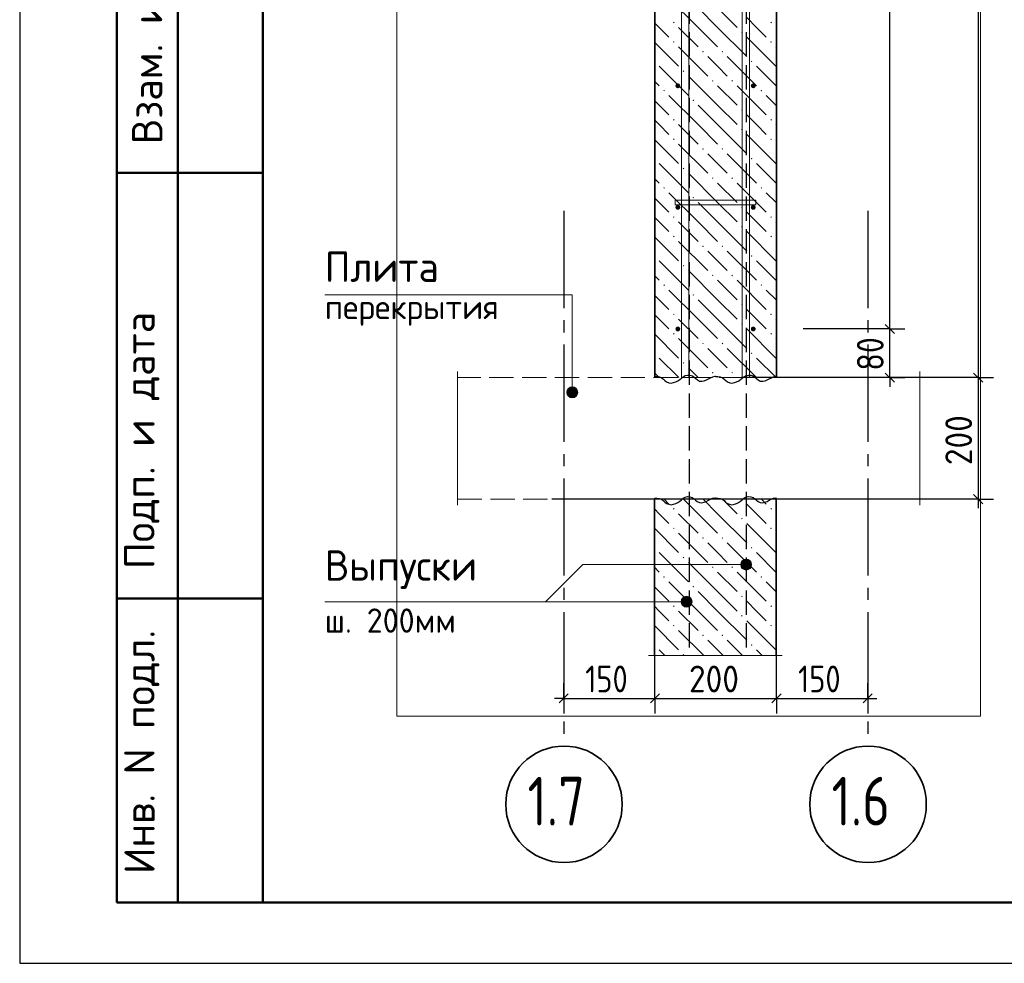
# Model space of a CAD drawing. Header units: millimetres. Extents: x 0 to 50400, y 0 to 35640.
# Tile 1 of 13: x 0 to 9715, y 0 to 9313. Entities that reach past the tile are written whole.
import ezdxf

# ---------------------------------------------------------------- set-up
doc = ezdxf.new("R2010")
doc.units = ezdxf.units.MM
doc.linetypes.add('______2', pattern=[324, 240, -84])
doc.linetypes.add('______5', pattern=[1320, 960, -120, 120, -120])
for name, color, linetype, lineweight in [('Standard', 7, 'Continuous', 25), ('ЖБ Перекрытие верхний уровень', 7, 'Continuous', 35), ('ЖБ Стена верхний уровень', 7, 'Continuous', 35), ('Позиционная метка диаметр_ шаг', 7, 'Continuous', 13), ('Позиционная метка линия выноска', 7, 'Continuous', 13), ('Примечания', 7, 'Continuous', 13)]:
    doc.layers.add(name, color=color, linetype=linetype, lineweight=lineweight)
for name, color, linetype, true_color in [('Оси', 7, '______5', 0x656565), ('Стена фоновая арматура У1', 7, '______2', 0xa0a0a0), ('Стена фоновая арматура Х1', 7, '______2', 0xa0a0a0), ('Стена фоновая затяжка С-обр.', 7, '______2', 0xa0a0a0)]:
    doc.layers.add(name, color=color, linetype=linetype, true_color=true_color)
doc.layers.add('Размерная выноска', color=7, linetype='Continuous')
doc.styles.add('ISOCPEUR', font='txt')

msp = doc.modelspace()

# ---------------------------------------------------------------- hatches: boundary and pattern name
at = {"layer": 'ЖБ Стена верхний уровень', "linetype": 'Continuous', "lineweight": 18, "transparency": 33554687}
for points in [[(6446.2, 9285), (6454, 9292.8), (6461.8, 9285), (6454, 9277.2)], [(7406.2, 9285), (7414, 9292.8), (7421.8, 9285), (7414, 9277.2)], [(7118.2, 9189), (7126, 9196.8), (7133.8, 9189), (7126, 9181.2)], [(6446.2, 9093), (6454, 9100.8), (6461.8, 9093), (6454, 9085.2)], [(7406.2, 9093), (7414, 9100.8), (7421.8, 9093), (7414, 9085.2)], [(6734.2, 8997), (6742, 9004.8), (6749.8, 8997), (6742, 8989.2)], [(6926.2, 8997), (6934, 9004.8), (6941.8, 8997), (6934, 8989.2)], [(6263.8, 8907), (6269.8, 8901), (6263.8, 8895)], [(7214.2, 8901), (7222, 8908.8), (7229.8, 8901), (7222, 8893.2)], [(6542.2, 8805), (6550, 8812.8), (6557.8, 8805), (6550, 8797.2)], [(6830.2, 8709), (6838, 8716.8), (6845.8, 8709), (6838, 8701.2)], [(7022.2, 8709), (7030, 8716.8), (7037.8, 8709), (7030, 8701.2)], [(6350.2, 8613), (6358, 8620.8), (6365.8, 8613), (6358, 8605.2)], [(7310.2, 8613), (7318, 8620.8), (7325.8, 8613), (7318, 8605.2)], [(6638.2, 8517), (6646, 8524.8), (6653.8, 8517), (6646, 8509.2)], [(7118.2, 8421), (7126, 8428.8), (7133.8, 8421), (7126, 8413.2)], [(6446.2, 8325), (6454, 8332.8), (6461.8, 8325), (6454, 8317.2)], [(7406.2, 8325), (7414, 8332.8), (7421.8, 8325), (7414, 8317.2)], [(7118.2, 8229), (7126, 8236.8), (7133.8, 8229), (7126, 8221.2)], [(6446.2, 8133), (6454, 8140.8), (6461.8, 8133), (6454, 8125.2)], [(7406.2, 8133), (7414, 8140.8), (7421.8, 8133), (7414, 8125.2)], [(6734.2, 8037), (6742, 8044.8), (6749.8, 8037), (6742, 8029.2)], [(6926.2, 8037), (6934, 8044.8), (6941.8, 8037), (6934, 8029.2)], [(6263.8, 7947), (6269.8, 7941), (6263.8, 7935)], [(7214.2, 7941), (7222, 7948.8), (7229.8, 7941), (7222, 7933.2)], [(6542.2, 7845), (6550, 7852.8), (6557.8, 7845), (6550, 7837.2)], [(6830.2, 7749), (6838, 7756.8), (6845.8, 7749), (6838, 7741.2)], [(7022.2, 7749), (7030, 7756.8), (7037.8, 7749), (7030, 7741.2)], [(6350.2, 7653), (6358, 7660.8), (6365.8, 7653), (6358, 7645.2)], [(7310.2, 7653), (7318, 7660.8), (7325.8, 7653), (7318, 7645.2)], [(6638.2, 7557), (6646, 7564.8), (6653.8, 7557), (6646, 7549.2)], [(7118.2, 7461), (7126, 7468.8), (7133.8, 7461), (7126, 7453.2)], [(6446.2, 7365), (6454, 7372.8), (6461.8, 7365), (6454, 7357.2)], [(7406.2, 7365), (7414, 7372.8), (7421.8, 7365), (7414, 7357.2)], [(7118.2, 7269), (7126, 7276.8), (7133.8, 7269), (7126, 7261.2)], [(6446.2, 7173), (6454, 7180.8), (6461.8, 7173), (6454, 7165.2)], [(7406.2, 7173), (7414, 7180.8), (7421.8, 7173), (7414, 7165.2)], [(6734.2, 7077), (6742, 7084.8), (6749.8, 7077), (6742, 7069.2)], [(6926.2, 7077), (6934, 7084.8), (6941.8, 7077), (6934, 7069.2)], [(6263.8, 6987), (6269.8, 6981), (6263.8, 6975)], [(7214.2, 6981), (7222, 6988.8), (7229.8, 6981), (7222, 6973.2)], [(6542.2, 6885), (6550, 6892.8), (6557.8, 6885), (6550, 6877.2)], [(6830.2, 6789), (6838, 6796.8), (6845.8, 6789), (6838, 6781.2)], [(7022.2, 6789), (7030, 6796.8), (7037.8, 6789), (7030, 6781.2)], [(6350.2, 6693), (6358, 6700.8), (6365.8, 6693), (6358, 6685.2)], [(7310.2, 6693), (7318, 6700.8), (7325.8, 6693), (7318, 6685.2)], [(6638.2, 6597), (6646, 6604.8), (6653.8, 6597), (6646, 6589.2)], [(6446.2, 6405), (6454, 6412.8), (6461.8, 6405), (6454, 6397.2)], [(7118.2, 6501), (7126, 6508.8), (7133.8, 6501), (7126, 6493.2)], [(7406.2, 6405), (7414, 6412.8), (7421.8, 6405), (7414, 6397.2)], [(7118.2, 6309), (7126, 6316.8), (7133.8, 6309), (7126, 6301.2)], [(6446.2, 6213), (6454, 6220.8), (6461.8, 6213), (6454, 6205.2)], [(7406.2, 6213), (7414, 6220.8), (7421.8, 6213), (7414, 6205.2)], [(6734.2, 6117), (6742, 6124.8), (6749.8, 6117), (6742, 6109.2)], [(6926.2, 6117), (6934, 6124.8), (6941.8, 6117), (6934, 6109.2)], [(6263.8, 6027), (6269.8, 6021), (6263.8, 6015)], [(7214.2, 6021), (7222, 6028.8), (7229.8, 6021), (7222, 6013.2)], [(6542.2, 5925), (6550, 5932.8), (6557.8, 5925), (6550, 5917.2)], [(6830.2, 5829), (6838, 5836.8), (6845.8, 5829), (6838, 5821.2)], [(7022.2, 5829), (7030, 5836.8), (7037.8, 5829), (7030, 5821.2)], [(7133.2, 4580.4), (7126, 4573.2), (7118.9, 4580.4)], [(6446.2, 4485), (6454, 4492.8), (6461.8, 4485), (6454, 4477.2)], [(7406.2, 4485), (7414, 4492.8), (7421.8, 4485), (7414, 4477.2)], [(7118.2, 4389), (7126, 4396.8), (7133.8, 4389), (7126, 4381.2)], [(6446.2, 4293), (6454, 4300.8), (6461.8, 4293), (6454, 4285.2)], [(7406.2, 4293), (7414, 4300.8), (7421.8, 4293), (7414, 4285.2)], [(6734.2, 4197), (6742, 4204.8), (6749.8, 4197), (6742, 4189.2)], [(6926.2, 4197), (6934, 4204.8), (6941.8, 4197), (6934, 4189.2)], [(6262.1, 4108.8), (6269.8, 4101), (6262.1, 4093.3)], [(7214.2, 4101), (7222, 4108.8), (7229.8, 4101), (7222, 4093.2)], [(6542.2, 4005), (6550, 4012.8), (6557.8, 4005), (6550, 3997.2)], [(6830.2, 3909), (6838, 3916.8), (6845.8, 3909), (6838, 3901.2)], [(7022.2, 3909), (7030, 3916.8), (7037.8, 3909), (7030, 3901.2)], [(6350.2, 3813), (6358, 3820.8), (6365.8, 3813), (6358, 3805.2)], [(7310.2, 3813), (7318, 3820.8), (7325.8, 3813), (7318, 3805.2)], [(6638.2, 3717), (6646, 3724.8), (6653.8, 3717), (6646, 3709.2)], [(7118.2, 3621), (7126, 3628.8), (7133.8, 3621), (7126, 3613.2)], [(6446.2, 3525), (6454, 3532.8), (6461.8, 3525), (6454, 3517.2)], [(7406.2, 3525), (7414, 3532.8), (7421.8, 3525), (7414, 3517.2)], [(7118.2, 3429), (7126, 3436.8), (7133.8, 3429), (7126, 3421.2)], [(6446.2, 3333), (6454, 3340.8), (6461.8, 3333), (6454, 3325.2)], [(7406.2, 3333), (7414, 3340.8), (7421.8, 3333), (7414, 3325.2)], [(6734.2, 3237), (6742, 3244.8), (6749.8, 3237), (6742, 3229.2)], [(6926.2, 3237), (6934, 3244.8), (6941.8, 3237), (6934, 3229.2)], [(6262.1, 3148.8), (6269.8, 3141), (6262.1, 3133.3)], [(7214.2, 3141), (7222, 3148.8), (7229.8, 3141), (7222, 3133.2)], [(6542.2, 3045), (6550, 3052.8), (6557.8, 3045), (6550.4, 3037.6), (6549.6, 3037.6)]]:
    msp.add_hatch(color=7, dxfattribs=at).paths.add_polyline_path(points, flags=16)
at = {"layer": 'Позиционная метка линия выноска', "linetype": 'Continuous', "lineweight": 13, "transparency": 33554687}
for points in [[(5397.6, 5635), (5505.6, 5635), (5498.1, 5662)], [(5397.6, 5635), (5498.1, 5662), (5405.2, 5662)], [(5405.2, 5608), (5505.6, 5635), (5397.6, 5635)], [(5405.2, 5662), (5498.1, 5662), (5478.6, 5681.4)], [(5405.2, 5662), (5478.6, 5681.4), (5424.6, 5681.4)], [(5405.2, 5608), (5498.1, 5608), (5505.6, 5635)], [(5424.6, 5681.4), (5478.6, 5681.4), (5451.6, 5689)], [(5424.6, 5588.6), (5498.1, 5608), (5405.2, 5608)], [(5424.6, 5588.6), (5478.6, 5588.6), (5498.1, 5608)], [(5478.6, 5588.6), (5424.6, 5588.6), (5451.6, 5581)], [(7167.9, 3880.8), (7167.9, 3988.8), (7140.8, 3981.2)], [(7194.9, 3888.4), (7194.9, 3981.2), (7167.9, 3988.8)], [(7194.9, 3888.4), (7167.9, 3988.8), (7167.9, 3880.8)], [(7121.4, 3907.8), (7121.4, 3961.8), (7113.9, 3934.8)], [(7140.8, 3888.4), (7140.8, 3981.2), (7121.4, 3961.8)], [(7140.8, 3888.4), (7121.4, 3961.8), (7121.4, 3907.8)], [(7167.9, 3880.8), (7140.8, 3981.2), (7140.8, 3888.4)], [(7214.3, 3907.8), (7214.3, 3961.8), (7194.9, 3981.2)], [(7214.3, 3907.8), (7194.9, 3981.2), (7194.9, 3888.4)], [(7214.3, 3961.8), (7214.3, 3907.8), (7221.8, 3934.8)], [(6533.4, 3541.4), (6533.4, 3595.4), (6525.8, 3568.4)], [(6552.8, 3522), (6552.8, 3614.8), (6533.4, 3595.4)], [(6552.8, 3522), (6533.4, 3595.4), (6533.4, 3541.4)], [(6579.8, 3514.4), (6579.8, 3622.4), (6552.8, 3614.8)], [(6579.8, 3514.4), (6552.8, 3614.8), (6552.8, 3522)], [(6606.9, 3522), (6606.9, 3614.8), (6579.8, 3622.4)], [(6606.9, 3522), (6579.8, 3622.4), (6579.8, 3514.4)], [(6626.3, 3541.4), (6626.3, 3595.4), (6606.9, 3614.8)], [(6626.3, 3541.4), (6606.9, 3614.8), (6606.9, 3522)], [(6626.3, 3595.4), (6626.3, 3541.4), (6633.9, 3568.4)]]:
    msp.add_hatch(color=7, dxfattribs=at).paths.add_polyline_path(points)
at = {"layer": 'Стена фоновая арматура У1', "linetype": 'Continuous', "lineweight": 13, "transparency": 33554687}
for points in [[(6517.8, 8660.4), (6516, 8669.5), (6510.8, 8677.3), (6503, 8682.5), (6493.8, 8684.4), (6484.7, 8682.5), (6476.9, 8677.3), (6471.7, 8669.5), (6469.8, 8660.4), (6471.7, 8651.2), (6476.9, 8643.4), (6484.7, 8638.2), (6493.8, 8636.4), (6503, 8638.2), (6510.8, 8643.4), (6516, 8651.2)], [(7261.8, 8660.4), (7260, 8669.5), (7254.8, 8677.3), (7247, 8682.5), (7237.8, 8684.4), (7228.7, 8682.5), (7220.9, 8677.3), (7215.7, 8669.5), (7213.8, 8660.4), (7215.7, 8651.2), (7220.9, 8643.4), (7228.7, 8638.2), (7237.8, 8636.4), (7247, 8638.2), (7254.8, 8643.4), (7260, 8651.2)], [(6517.8, 7460.4), (6516, 7469.5), (6510.8, 7477.3), (6503, 7482.5), (6493.8, 7484.4), (6484.7, 7482.5), (6476.9, 7477.3), (6471.7, 7469.5), (6469.8, 7460.4), (6471.7, 7451.2), (6476.9, 7443.4), (6484.7, 7438.2), (6493.8, 7436.4), (6503, 7438.2), (6510.8, 7443.4), (6516, 7451.2)], [(7261.8, 7460.4), (7260, 7469.5), (7254.8, 7477.3), (7247, 7482.5), (7237.8, 7484.4), (7228.7, 7482.5), (7220.9, 7477.3), (7215.7, 7469.5), (7213.8, 7460.4), (7215.7, 7451.2), (7220.9, 7443.4), (7228.7, 7438.2), (7237.8, 7436.4), (7247, 7438.2), (7254.8, 7443.4), (7260, 7451.2)], [(6517.8, 6260.4), (6516, 6269.5), (6510.8, 6277.3), (6503, 6282.5), (6493.8, 6284.4), (6484.7, 6282.5), (6476.9, 6277.3), (6471.7, 6269.5), (6469.8, 6260.4), (6471.7, 6251.2), (6476.9, 6243.4), (6484.7, 6238.2), (6493.8, 6236.4), (6503, 6238.2), (6510.8, 6243.4), (6516, 6251.2)], [(7261.8, 6260.4), (7260, 6269.5), (7254.8, 6277.3), (7247, 6282.5), (7237.8, 6284.4), (7228.7, 6282.5), (7220.9, 6277.3), (7215.7, 6269.5), (7213.8, 6260.4), (7215.7, 6251.2), (7220.9, 6243.4), (7228.7, 6238.2), (7237.8, 6236.4), (7247, 6238.2), (7254.8, 6243.4), (7260, 6251.2)]]:
    msp.add_hatch(color=7, dxfattribs=at).paths.add_polyline_path(points)

# ---------------------------------------------------------------- linework, layer by layer
at = {"layer": 'Standard', "color": 7, "linetype": 'Continuous', "lineweight": 25, "transparency": 33554687}
for p, q in [((2400, 35040), (2400, 1269.9)), ((8630, 6215.4), (8540, 6305.4)), ((8630, 5735.4), (8540, 5825.4)), ((9412.1, 5825.4), (9502.1, 5735.4)), ((9412.1, 4625.4), (9502.1, 4535.4)), ((5322.8, 2569.2), (5412.9, 2659.2)), ((6222.9, 2569.2), (6312.8, 2659.2)), ((7422.9, 2569.2), (7512.8, 2659.2)), ((8322.8, 2569.2), (8412.9, 2659.2))]:
    msp.add_line(p, q, dxfattribs=at)
at = {"layer": 'Standard', "color": 7, "linetype": 'Continuous', "lineweight": -3, "transparency": 33554687}
for p, q in [((9457.1, 27260.4), (9457.1, 5780.4)), ((8585, 6260.4), (8585, 26660.4)), ((8585, 6260.4), (8435, 6260.4)), ((8585, 6260.4), (8735, 6260.4)), ((8585, 5780.4), (8585, 6260.4)), ((8585, 5780.4), (7626.2, 5780.4)), ((8585, 5780.4), (8435, 5780.4)), ((8585, 5780.4), (8735, 5780.4)), ((8585, 5780.4), (8585, 5690.4)), ((9457.1, 5780.4), (9307.1, 5780.4)), ((9457.1, 5780.4), (9607.1, 5780.4)), ((9457.1, 5780.4), (9457.1, 4580.4)), ((9457.1, 4580.4), (5250.2, 4580.4)), ((9457.1, 4580.4), (9307.1, 4580.4)), ((9457.1, 4580.4), (9607.1, 4580.4)), ((9457.1, 4580.4), (9457.1, 4490.4)), ((5367.9, 2614.2), (5367.9, 2764.3)), ((6267.8, 2614.2), (6267.8, 2764.3)), ((7467.8, 2614.2), (7467.8, 2764.3)), ((8367.9, 2614.2), (8367.9, 2764.3)), ((5367.9, 2614.2), (5367.9, 2626.3)), ((5367.9, 2614.2), (5277.8, 2614.2)), ((5367.9, 2614.2), (5367.9, 2464.3)), ((5367.9, 2614.2), (6267.8, 2614.2)), ((6267.8, 2614.2), (6267.8, 2464.3)), ((6267.8, 2614.2), (7467.8, 2614.2)), ((7467.8, 2614.2), (7467.8, 2464.3)), ((7467.8, 2614.2), (8367.9, 2614.2)), ((8367.9, 2614.2), (8367.9, 2464.3)), ((8367.9, 2614.2), (8367.9, 2614.2)), ((8367.9, 2614.2), (8457.9, 2614.2))]:
    msp.add_line(p, q, dxfattribs=at)
at = {"layer": 'Standard', "color": 7, "linetype": 'Continuous', "lineweight": 50, "transparency": 33554687}
for p, q in [((960, 600), (960, 10800)), ((960, 600), (960, 10800)), ((1560, 600), (1560, 10800)), ((960, 7800), (2400, 7800)), ((960, 3600), (2400, 3600)), ((2400, 600), (960, 600))]:
    msp.add_line(p, q, dxfattribs=at)
at = {"layer": 'Standard', "color": 7, "linetype": 'Continuous', "lineweight": 25, "transparency": 33554687}
msp.add_lwpolyline([(0, 0), (50400, 0), (50400, 35640), (0, 35640), (0, 0)], close=True, dxfattribs=at)
at = {"layer": 'Standard', "color": 7, "linetype": 'Continuous', "lineweight": 13, "transparency": 33554687}
msp.add_lwpolyline([(50400, 35640), (0, 35640), (0, 0), (50400, 0), (50400, 35640)], dxfattribs=at)
at = {"layer": 'Standard', "color": 7, "linetype": 'Continuous', "lineweight": 50, "transparency": 33554687}
msp.add_lwpolyline([(2400, 35040), (49800, 35040), (49800, 600), (2400, 600), (2400, 35040)], close=True, dxfattribs=at)
at = {"layer": 'Standard', "color": 254, "linetype": 'Continuous', "lineweight": 13, "true_color": 0xc4c4ff, "transparency": 33554687}
msp.add_lwpolyline([(3721, 2437.6), (9481, 2437.6), (9481, 33708.1), (3721, 33708.1), (3721, 2437.6)], dxfattribs=at)
at = {"layer": 'Standard', "color": 7, "linetype": 'Continuous', "lineweight": -3, "transparency": 33554687}
for points in [[(8585, 6260.4), (8564.6, 6260.4), (8564.6, 6260.4), (8564.6, 6260.4), (8564.6, 6260.4), (7731.1, 6260.4)], [(9457.1, 5780.4), (9436.7, 5780.4), (9436.7, 5780.4), (7121, 5780.4)], [(6267.8, 2614.2), (6267.8, 2634.7), (6267.8, 2634.7), (6267.8, 2634.7), (6267.8, 2634.7), (6267.8, 3169.7), (6267.8, 3169.7), (6267.8, 3436.7)], [(7467.8, 2614.2), (7467.8, 2634.7), (7467.8, 2634.7), (7467.8, 3436.7)]]:
    msp.add_lwpolyline(points, dxfattribs=at)
at = {"layer": 'ЖБ Перекрытие верхний уровень', "color": 7, "linetype": '______2', "lineweight": 18, "transparency": 33554687}
for p, q in [((7465.8, 5780.4), (4321, 5780.4)), ((7467.8, 5780.4), (7465.8, 5780.4)), ((8881, 5780.4), (7467.8, 5780.4)), ((4321, 4580.4), (6264.1, 4580.4)), ((7465.8, 4580.4), (7467.8, 4580.4)), ((7467.8, 4580.4), (8881, 4580.4))]:
    msp.add_line(p, q, dxfattribs=at)
at = {"layer": 'ЖБ Стена верхний уровень', "color": 7, "linetype": 'Continuous', "lineweight": 35, "transparency": 33554687}
for p, q in [((6263.8, 27260.4), (6265.8, 5780.4)), ((7467.8, 5780.4), (7463.8, 27260.4)), ((6264.1, 4580.4), (6264.1, 3037.6)), ((7464.1, 3037.6), (7464.1, 4580.4))]:
    msp.add_line(p, q, dxfattribs=at)
at = {"layer": 'ЖБ Стена верхний уровень', "color": 9, "linetype": 'Continuous', "lineweight": 18, "true_color": 0xc7c7c7, "transparency": 33554687}
for p, q in [((6694, 9237), (6406, 9525)), ((6694, 9429), (6886, 9237)), ((6886, 9429), (7078, 9237)), ((7270, 9237), (7174, 9333)), ((6310, 9237), (6263.8, 9283.2)), ((6406, 9141), (6310, 9237)), ((6502, 9237), (6694, 9045)), ((6694, 9237), (6886, 9045)), ((6886, 9237), (7174, 8949)), ((7366, 9141), (7270, 9237)), ((7462, 9237), (7463.8, 9235.2)), ((7174, 9141), (7462, 8853)), ((6263.8, 9091.2), (6502, 8853)), ((6502, 9045), (6790, 8757)), ((7462, 9045), (7463.8, 9043.2)), ((6886, 8853), (6790, 8949)), ((6982, 8949), (7270, 8661)), ((6310, 8853), (6598, 8565)), ((6982, 8757), (6886, 8853)), ((7270, 8853), (7463.8, 8659.2)), ((6886, 8469), (6598, 8757)), ((6263.8, 8707.2), (6310, 8661)), ((6886, 8661), (7078, 8469)), ((7078, 8661), (7366, 8373)), ((6694, 8277), (6406, 8565)), ((7463.8, 8467.2), (7366, 8565)), ((6263.8, 8515.2), (6406, 8373)), ((6694, 8469), (6886, 8277)), ((6886, 8469), (7078, 8277)), ((7270, 8277), (7174, 8373)), ((6310, 8277), (6263.8, 8323.2)), ((6406, 8181), (6310, 8277)), ((6502, 8277), (6694, 8085)), ((6694, 8277), (6886, 8085)), ((6886, 8277), (7174, 7989)), ((7366, 8181), (7270, 8277)), ((7462, 8277), (7463.8, 8275.2)), ((7174, 8181), (7462, 7893)), ((6263.8, 8131.2), (6502, 7893)), ((6502, 8085), (6790, 7797)), ((7462, 8085), (7463.8, 8083.2)), ((6886, 7893), (6790, 7989)), ((6982, 7989), (7270, 7701)), ((6310, 7893), (6598, 7605)), ((6982, 7797), (6886, 7893)), ((7270, 7893), (7463.8, 7699.2)), ((6886, 7509), (6598, 7797)), ((6263.8, 7747.2), (6310, 7701)), ((6886, 7701), (7078, 7509)), ((7078, 7701), (7366, 7413)), ((6694, 7317), (6406, 7605)), ((7463.8, 7507.2), (7366, 7605)), ((6263.8, 7555.2), (6406, 7413)), ((6694, 7509), (6886, 7317)), ((6886, 7509), (7078, 7317)), ((7270, 7317), (7174, 7413)), ((6310, 7317), (6263.8, 7363.2)), ((6406, 7221), (6310, 7317)), ((6502, 7317), (6694, 7125)), ((6694, 7317), (6886, 7125)), ((6886, 7317), (7174, 7029)), ((7366, 7221), (7270, 7317)), ((7462, 7317), (7463.8, 7315.2)), ((7174, 7221), (7462, 6933)), ((6263.8, 7171.2), (6502, 6933)), ((6502, 7125), (6790, 6837)), ((7462, 7125), (7463.8, 7123.2)), ((6886, 6933), (6790, 7029)), ((6982, 7029), (7270, 6741)), ((6310, 6933), (6598, 6645)), ((6982, 6837), (6886, 6933)), ((7270, 6933), (7463.8, 6739.2)), ((6886, 6549), (6598, 6837)), ((6263.8, 6787.2), (6310, 6741)), ((6886, 6741), (7078, 6549)), ((7078, 6741), (7366, 6453)), ((6694, 6357), (6406, 6645)), ((7463.8, 6547.2), (7366, 6645)), ((6263.8, 6595.2), (6406, 6453)), ((6694, 6549), (6886, 6357)), ((6886, 6549), (7078, 6357)), ((7270, 6357), (7174, 6453)), ((6310, 6357), (6263.8, 6403.2)), ((6406, 6261), (6310, 6357)), ((6502, 6357), (6694, 6165)), ((6694, 6357), (6886, 6165)), ((6886, 6357), (7174, 6069)), ((7366, 6261), (7270, 6357)), ((7462, 6357), (7463.8, 6355.2)), ((7174, 6261), (7462, 5973)), ((6263.8, 6211.2), (6502, 5973)), ((6502, 6165), (6790, 5877)), ((7462, 6165), (7463.8, 6163.2)), ((6886, 5973), (6790, 6069)), ((6982, 6069), (7270, 5781)), ((6310, 5973), (6502.7, 5780.4)), ((6982, 5877), (6886, 5973)), ((7270, 5973), (7462.7, 5780.4)), ((6694.7, 5780.4), (6598, 5877)), ((6263.8, 5827.2), (6310, 5781)), ((6886, 5781), (6886.7, 5780.4)), ((7078, 5781), (7078.7, 5780.4)), ((6358.7, 4580.4), (6406, 4533)), ((6694, 4437), (6550.7, 4580.4)), ((6742.7, 4580.4), (6886, 4437)), ((6934.7, 4580.4), (7078, 4437)), ((7318.7, 4580.4), (7366, 4533)), ((6310, 4437), (6262.1, 4485)), ((7270, 4437), (7174, 4533)), ((6406, 4341), (6310, 4437)), ((6502, 4437), (6694, 4245)), ((6694, 4437), (6886, 4245)), ((6886, 4437), (7174, 4149)), ((7366, 4341), (7270, 4437)), ((7462, 4437), (7462.1, 4437)), ((6262.1, 4293), (6502, 4053)), ((7174, 4341), (7462, 4053)), ((6502, 4245), (6790, 3957)), ((7462, 4245), (7462.1, 4245)), ((6886, 4053), (6790, 4149)), ((6982, 4149), (7270, 3861)), ((6310, 4053), (6598, 3765)), ((6982, 3957), (6886, 4053)), ((7270, 4053), (7462.1, 3861)), ((6262.1, 3909), (6310, 3861)), ((6886, 3669), (6598, 3957)), ((6886, 3861), (7078, 3669)), ((7078, 3861), (7366, 3573)), ((6262.1, 3717), (6406, 3573)), ((6694, 3477), (6406, 3765)), ((7462.1, 3669), (7366, 3765)), ((6694, 3669), (6886, 3477)), ((6886, 3669), (7078, 3477)), ((6310, 3477), (6262.1, 3525)), ((7270, 3477), (7174, 3573)), ((6406, 3381), (6310, 3477)), ((6502, 3477), (6694, 3285)), ((6694, 3477), (6886, 3285)), ((6886, 3477), (7174, 3189)), ((7366, 3381), (7270, 3477)), ((7462, 3477), (7462.1, 3477)), ((6262.1, 3333), (6502, 3093)), ((7174, 3381), (7462, 3093)), ((6502, 3285), (6749.4, 3037.6)), ((7462, 3285), (7462.1, 3285)), ((6886, 3093), (6790, 3189)), ((6982, 3189), (7133.4, 3037.6)), ((6310, 3093), (6365.4, 3037.6)), ((6941.4, 3037.6), (6886, 3093)), ((7270, 3093), (7325.4, 3037.6))]:
    msp.add_line(p, q, dxfattribs=at)
at = {"layer": 'ЖБ Стена верхний уровень', "color": 253, "linetype": '______2', "lineweight": -3, "true_color": 0xababab, "transparency": 33554687}
for p, q in [((6264.1, 4580.4), (6264.1, 4580.4)), ((7464.2, 4580.4), (7464.1, 4580.4))]:
    msp.add_line(p, q, dxfattribs=at)
at = {"layer": 'Оси', "color": 8, "linetype": '______5', "lineweight": -3, "transparency": 33554687}
for p, q in [((5367.9, 7426.4), (5367.9, 2250)), ((8367.9, 7426.4), (8367.9, 2250))]:
    msp.add_line(p, q, dxfattribs=at)
at = {"layer": 'Оси', "color": 7, "linetype": 'Continuous', "lineweight": 35, "transparency": 33554687}
for centre in [(5370.8, 1569.3), (8370.8, 1569.3)]:
    msp.add_circle(centre, 574.9, dxfattribs=at)
at = {"layer": 'Позиционная метка линия выноска', "color": 253, "linetype": '______2', "lineweight": 25, "true_color": 0xa0a0a0, "transparency": 33554687}
for p, q in [((6604.7, 11780.4), (6604.7, 3037.6)), ((7167.9, 11780.4), (7167.9, 3037.6))]:
    msp.add_line(p, q, dxfattribs=at)
at = {"layer": 'Позиционная метка линия выноска', "color": 7, "linetype": 'Continuous', "lineweight": 13, "transparency": 33554687}
for p, q in [((5397.6, 5635), (5397.6, 5635)), ((5451.6, 5689), (5451.6, 5689)), ((5505.6, 5635), (5505.6, 5635)), ((5451.6, 5581), (5451.6, 5581)), ((7167.9, 3988.8), (7167.9, 3988.8)), ((7113.9, 3934.8), (7113.9, 3934.8)), ((7221.8, 3934.8), (7221.8, 3934.8)), ((7167.9, 3880.8), (7167.9, 3880.8)), ((6579.8, 3622.4), (6579.8, 3622.4)), ((6525.8, 3568.4), (6525.8, 3568.4)), ((6579.8, 3514.4), (6579.8, 3514.4)), ((6633.9, 3568.4), (6633.9, 3568.4))]:
    msp.add_line(p, q, dxfattribs=at)
for points in [[(5451.6, 5635), (5451.6, 6598.4), (3010, 6598.4)], [(7167.9, 3934.8), (5555.7, 3934.8), (5189.3, 3568.4)], [(6579.8, 3568.4), (5811.6, 3568.4), (3010, 3568.4)]]:
    msp.add_lwpolyline(points, dxfattribs=at)
for centre in [(5451.6, 5635), (7167.9, 3934.8), (6579.8, 3568.4)]:
    msp.add_circle(centre, 54, dxfattribs=at)
at = {"layer": 'Примечания', "color": 7, "linetype": 'Continuous', "lineweight": 25, "transparency": 33554687}
for p, q in [((7465.8, 5790.9), (7467.8, 5790.9)), ((7464.8, 4590.9), (7467.8, 4590.9))]:
    msp.add_line(p, q, dxfattribs=at)
for points in [[(6265.8, 5790.9), (6288, 5791.2), (6312, 5787.7), (6333.6, 5779.8), (6351, 5766.7), (6366, 5751.1), (6383.4, 5738), (6405.7, 5730.1), (6429, 5725.5), (6452.4, 5730.7), (6474, 5739.2), (6495.1, 5748.8), (6513, 5761.6), (6529.8, 5775.5), (6546.6, 5789.2), (6567, 5799.9), (6589.8, 5805.7), (6613.8, 5804.9), (6637.2, 5798.5), (6654.6, 5785.7), (6670.2, 5770.7), (6687, 5757), (6707.4, 5746.8), (6731.4, 5744.5), (6754.8, 5750.3), (6775.8, 5759.3), (6796.3, 5769.6), (6817.2, 5779.5), (6837.6, 5789.2), (6861, 5793.8), (6865.8, 5794.2)], [(6865.8, 5790.9), (6888, 5791.2), (6912, 5787.7), (6933.6, 5779.8), (6951, 5766.7), (6966, 5751.1), (6983.4, 5738), (7005.7, 5730.1), (7029, 5725.5), (7052.4, 5730.7), (7074, 5739.2), (7095.1, 5748.8), (7113, 5761.6), (7129.8, 5775.5), (7146.6, 5789.2), (7167, 5799.9), (7189.8, 5805.7), (7213.8, 5804.9), (7237.2, 5798.5), (7254.6, 5785.7), (7270.2, 5770.7), (7287, 5757), (7307.4, 5746.8), (7331.4, 5744.5), (7354.8, 5750.3), (7375.8, 5759.3), (7396.3, 5769.6), (7417.2, 5779.5), (7437.6, 5789.2), (7461, 5793.8), (7465.8, 5794.2)], [(6264.8, 4590.9), (6287, 4591.2), (6311, 4587.7), (6332.6, 4579.8), (6350, 4566.7), (6365, 4551.1), (6382.4, 4538), (6404.6, 4530.1), (6428, 4525.5), (6451.4, 4530.7), (6473, 4539.2), (6494, 4548.8), (6512, 4561.6), (6528.8, 4575.5), (6545.6, 4589.2), (6566, 4599.9), (6588.8, 4605.7), (6612.8, 4604.8), (6636.2, 4598.5), (6653.6, 4585.7), (6669.2, 4570.7), (6686, 4557), (6706.4, 4546.8), (6730.4, 4544.5), (6753.8, 4550.3), (6774.8, 4559.3), (6795.2, 4569.6), (6816.2, 4579.5), (6836.6, 4589.2), (6860, 4593.8), (6864.8, 4594.2)], [(6864.8, 4590.9), (6887, 4591.2), (6911, 4587.7), (6932.6, 4579.8), (6950, 4566.7), (6965, 4551.1), (6982.4, 4538), (7004.6, 4530.1), (7028, 4525.5), (7051.4, 4530.7), (7073, 4539.2), (7094, 4548.8), (7112, 4561.6), (7128.8, 4575.5), (7145.6, 4589.2), (7166, 4599.9), (7188.8, 4605.7), (7212.8, 4604.8), (7236.2, 4598.5), (7253.6, 4585.7), (7269.2, 4570.7), (7286, 4557), (7306.4, 4546.8), (7330.4, 4544.5), (7353.8, 4550.3), (7374.8, 4559.3), (7395.2, 4569.6), (7416.2, 4579.5), (7436.6, 4589.2), (7460, 4593.8), (7464.8, 4594.2)]]:
    msp.add_lwpolyline(points, dxfattribs=at)
at = {"layer": 'Размерная выноска', "color": 7, "linetype": 'Continuous', "lineweight": 13, "transparency": 33554687}
for p, q in [((4321, 4520.4), (4321, 5840.4)), ((8881, 5840.4), (8881, 4520.4)), ((6204.1, 3037.6), (7524.1, 3037.6)), ((7464.2, 3037.6), (7464.1, 3037.6))]:
    msp.add_line(p, q, dxfattribs=at)
at = {"layer": 'Стена фоновая арматура Х1', "color": 7, "linetype": 'Continuous', "lineweight": 18, "transparency": 33554687}
for points in [[(6529.8, 5780.4), (6529.8, 33144.1), (6601.8, 33144.1), (6601.8, 5780.4), (6529.8, 5780.4)], [(7129.8, 5780.4), (7129.8, 33144.1), (7201.8, 33144.1), (7201.8, 5780.4), (7129.8, 5780.4)]]:
    msp.add_lwpolyline(points, dxfattribs=at)
at = {"layer": 'Стена фоновая затяжка С-обр.', "color": 98, "linetype": 'Continuous', "lineweight": 13, "true_color": 0x005000, "transparency": 33554687}
msp.add_lwpolyline([(6466.8, 7532.4), (7264.8, 7532.4), (7264.8, 7484.4), (6466.8, 7484.4), (6466.8, 7532.4)], dxfattribs=at)

# ---------------------------------------------------------------- texts
at = {"layer": 'Standard', "color": 7, "linetype": 'Continuous', "lineweight": 50, "transparency": 33554687, "char_height": 300, "attachment_point": 7, "rotation": 90, "style": 'ISOCPEUR'}
for s, insert, width in [('\\A1;{\\fISOCPEUR|i0|b0;\\H300.000000;\\W1.000000;\\C7;Взам. инв.N}\\P', (1407.5, 8083.1), 2290.918), ('\\A1;{\\fISOCPEUR|i0|b0;\\H300.000000;\\W1.000000;\\C7;Подп. и дата}\\P', (1379.2, 3890.6), 2636.471), ('\\A1;{\\fISOCPEUR|i0|b0;\\H300.000000;\\W1.000000;\\C7;Инв. N подл.}\\P', (1379.2, 880.8), 2426.154)]:
    msp.add_mtext(s, dxfattribs=dict(at, insert=insert, width=width))
at = {"layer": 'Standard', "color": 7, "linetype": 'Continuous', "lineweight": 25, "transparency": 33554687, "char_height": 264, "attachment_point": 7, "rotation": 90, "style": 'ISOCPEUR'}
for s, insert, width in [('\\W0.87;80', (8525, 5848.8), 484.728), ('\\W0.91;200', (9397.1, 4916.4), 674.377)]:
    msp.add_mtext(s, dxfattribs=dict(at, insert=insert, width=width))
at = {"layer": 'Standard', "color": 7, "linetype": 'Continuous', "lineweight": 25, "transparency": 33554687, "char_height": 264, "attachment_point": 7, "style": 'ISOCPEUR'}
for s, insert, width in [('\\W0.83;150', (5580.2, 2674.3), 610.286), ('\\W0.91;200', (6603.8, 2674.3), 674.386), ('\\W0.83;150', (7680.2, 2674.3), 610.295)]:
    msp.add_mtext(s, dxfattribs=dict(at, insert=insert, width=width))
at = {"layer": 'Оси', "color": 7, "linetype": 'Continuous', "lineweight": 35, "transparency": 33554687, "char_height": 480, "width": 908.909, "attachment_point": 7, "style": 'ISOCPEUR'}
for s, insert in [('\\W0.79;1.6', (8010.8, 1360.5)), ('\\W0.79;1.7', (5010.8, 1360.5))]:
    msp.add_mtext(s, dxfattribs=dict(at, insert=insert))
at = {"layer": 'Позиционная метка диаметр_ шаг', "color": 7, "linetype": 'Continuous', "lineweight": 25, "transparency": 33554687, "attachment_point": 7, "style": 'ISOCPEUR'}
for s, insert, char_height, width in [('\\W0.95;Плита', (3010, 6724.5), 300, 1312.001), ('\\W0.97;перекрытия', (3010, 6292.5), 240, 1867.523), ('\\W0.96;Выпуски', (3010, 3694.5), 300, 1643.324), ('\\W0.96;ш. 200мм', (3010, 3262.5), 240, 1435.072)]:
    msp.add_mtext(s, dxfattribs=dict(at, insert=insert, char_height=char_height, width=width))

doc.saveas('drawing.dxf')
